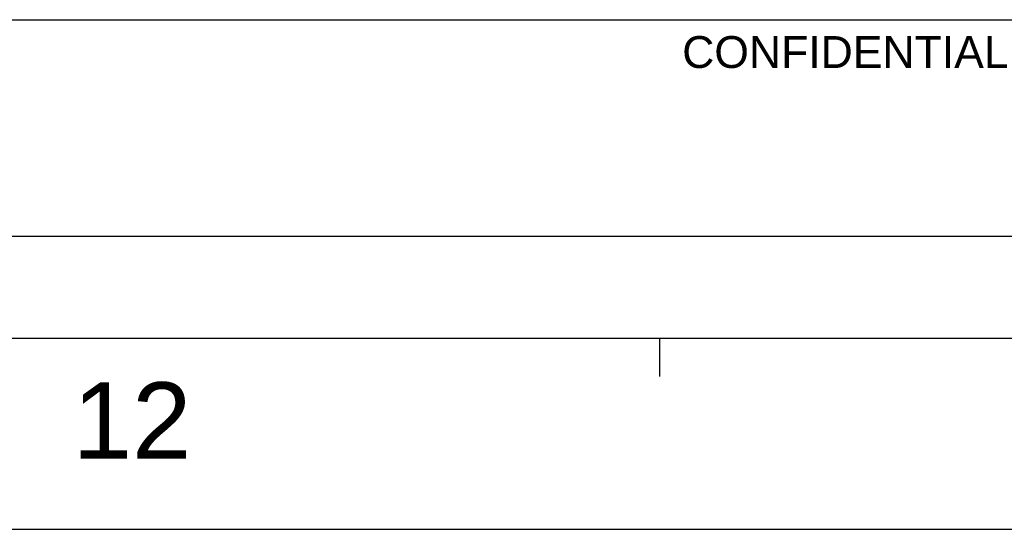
# Model space of a CAD drawing. Extents: x 0 to 1189, y 0 to 841.
# Tile 28 of 53: x 958 to 1035, y 0 to 40. Entities that reach past the tile are written whole.
import ezdxf
from ezdxf.enums import TextEntityAlignment as Align

# ---------------------------------------------------------------- set-up
doc = ezdxf.new("R2010")
doc.units = 0
doc.header["$LTSCALE"] = 65.395
doc.header["$MEASUREMENT"] = 0
doc.layers.get('0').update_dxf_attribs({"linetype": 'CONTINUOUS'})
doc.styles.add('TEXTSTYLE_2', font='arial.ttf')

msp = doc.modelspace()

# ---------------------------------------------------------------- linework, layer by layer
at = {"color": 3, "linetype": 'Continuous'}
for p, q in [((909, 40), (1160, 40)), ((909, 40), (1037, 40)), ((909, 40), (1174, 40)), ((909, 23), (1160, 23)), ((909, 23), (1160, 23)), ((909, 23), (1160, 23)), ((15, 15), (1174, 15)), ((909, 15), (1160, 15)), ((1008.42857, 15), (1008.42857, 12))]:
    msp.add_line(p, q, dxfattribs=at)
at = {"color": 4, "linetype": 'Continuous'}
msp.add_line((0, 0), (1189, 0), dxfattribs=at)

# ---------------------------------------------------------------- texts
at = {"color": 1, "linetype": 'Continuous', "style": 'TEXTSTYLE_2'}
msp.add_text('CONFIDENTIAL', height=2.5, dxfattribs=at).set_placement((1010.2003, 36.21119))
msp.add_text('12', height=6, dxfattribs=at).set_placement((967.03857, 5.53902), align=Align.CENTER)

doc.saveas('drawing.dxf')
